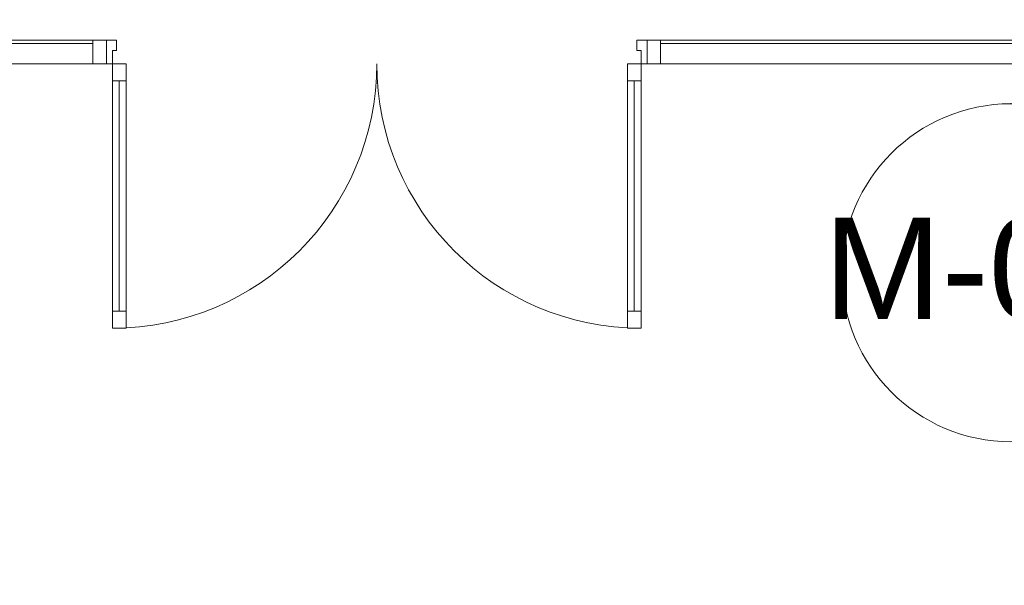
# Model space of a CAD drawing. Header units: millimetres. Extents: x -30280 to 19093, y -18706 to 4378.
# Tile 43 of 206: x -22981 to -20067, y 88 to 1762. Entities that reach past the tile are written whole.
import ezdxf

# ---------------------------------------------------------------- set-up
doc = ezdxf.new("R2010")
doc.units = ezdxf.units.MM
doc.header["$MEASUREMENT"] = 0
doc.linetypes.add('Wipeout_Contour', pattern=[1000, 0, -1000])
for name, color, linetype in [('02_ACAB_Anotacio Portes', 7, 'Continuous'), ('Nuevo_08_E_Envans secs', 7, 'Continuous'), ('Nuevo_Puertas Archicad', 7, 'Continuous')]:
    doc.layers.add(name, color=color, linetype=linetype)
for name, color, linetype, lineweight in [('02_ACAB_Anotacio Portes_Pluma_Nº__46', 5, 'Continuous', 5), ('Nuevo_Puertas Archicad_Pluma_Nº__1', 7, 'Continuous', 5), ('Nuevo_Ventanas Archicad_Pluma_Nº__1', 7, 'Continuous', 5)]:
    doc.layers.add(name, color=color, linetype=linetype, lineweight=lineweight)
doc.layers.add('Nuevo_Puertas Archicad_Pluma_Nº__3', color=7, linetype='Continuous', lineweight=5, true_color=0xa4a4a4)
doc.layers.add('Nuevo_Ventanas Archicad_Pluma_Nº__103', color=7, linetype='Continuous', lineweight=5, true_color=0xa4a4a6)
doc.styles.add('Estilo_Generado_1', font='arial.ttf')
pattern_1 = [(45, (0, 0), (-159.1, 159.1), []), (45, (-53.03, 53.03), (-159.1, 159.1), [])]
pattern_2 = [(0, (0, 0), (0, 779.4), [48.75, -401.25]), (0, (225, 389.7), (0, 779.4), [48.75, -401.25]), (60, (0, 0), (-675, 389.7), [48.75, -401.25]), (60, (450, 0), (-675, 389.7), [48.75, -401.25]), (120, (48.75, 0), (675, 389.7), [48.75, -401.25]), (120, (498.75, 0), (675, 389.7), [48.75, -401.25]), (0, (0, 75), (0, 150), [0, -150, 0, -225]), (45, (75, 75), (-106.066, 106.066), [0, -112.5, 0, -187.5])]

# ---------------------------------------------------------------- blocks, each defined once
blk = doc.blocks.new('Ventana Escaparate 27_7')
at = {"layer": 'Nuevo_Ventanas Archicad_Pluma_Nº__103', "linetype": 'Continuous', "lineweight": 5, "true_color": 0xa4a4a6}
h = blk.add_hatch(dxfattribs=at)
h.set_pattern_fill('Acero_0001', color=253, style=0, pattern_type=2)
h.set_pattern_definition(pattern_1)
h.paths.add_polyline_path([(-1026.5, 0), (-1026.5, -70), (-986.5, -70), (-986.5, 0)])
h = blk.add_hatch(dxfattribs=at)
h.set_pattern_fill('Acero_0001', color=253, style=0, pattern_type=2)
h.set_pattern_definition(pattern_1)
h.paths.add_polyline_path([(986.5, 0), (986.5, -70), (1026.5, -70), (1026.5, 0)])
at = {"layer": 'Nuevo_Ventanas Archicad_Pluma_Nº__1', "color": 7, "linetype": 'Continuous', "lineweight": 5}
for p, q in [((-1026.5, 0), (1026.5, 0)), ((-1026.5, 0), (1026.5, 0)), ((-1026.5, 0), (-1026.5, -70)), ((-986.5, 0), (-1026.5, 0)), ((-1026.5, -5), (-1026.5, 0)), ((-1026.5, -5), (-1026.5, 0)), ((-986.5, -70), (-986.5, 0)), ((986.5, 0), (986.5, -70)), ((1026.5, 0), (986.5, 0)), ((1026.5, -70), (1026.5, 0)), ((1026.5, -5), (1026.5, 0)), ((1026.5, -5), (1026.5, 0)), ((-1026.5, -65), (-1026.5, -5)), ((-1026.5, -65), (-1026.5, -5)), ((-986.5, -10), (986.5, -10)), ((1026.5, -65), (1026.5, -5)), ((1026.5, -65), (1026.5, -5)), ((-1026.5, -70), (-1026.5, -65)), ((-1026.5, -70), (-1026.5, -65)), ((-1026.5, -70), (1026.5, -70)), ((-1026.5, -70), (1026.5, -70)), ((-1026.5, -70), (-986.5, -70)), ((986.5, -70), (1026.5, -70)), ((1026.5, -70), (1026.5, -65)), ((1026.5, -70), (1026.5, -65))]:
    blk.add_line(p, q, dxfattribs=at)
blk = doc.blocks.new('Ventana Escaparate 27_8')
at = {"layer": 'Nuevo_Ventanas Archicad_Pluma_Nº__103', "linetype": 'Continuous', "lineweight": 5, "true_color": 0xa4a4a6}
h = blk.add_hatch(dxfattribs=at)
h.set_pattern_fill('Acero_0001', color=253, style=0, pattern_type=2)
h.set_pattern_definition(pattern_1)
h.paths.add_polyline_path([(2029.7, 0), (2029.7, -70), (2069.7, -70), (2069.7, 0)])
at = {"layer": 'Nuevo_Ventanas Archicad_Pluma_Nº__1', "color": 7, "linetype": 'Continuous', "lineweight": 5}
for p, q in [((-2069.7, 0), (2069.7, 0)), ((-2069.7, 0), (2069.7, 0)), ((2029.7, 0), (2029.7, -70)), ((2069.7, 0), (2029.7, 0)), ((2069.7, -70), (2069.7, 0)), ((2069.7, -5), (2069.7, 0)), ((2069.7, -5), (2069.7, 0)), ((-2029.7, -10), (2029.7, -10)), ((2069.7, -65), (2069.7, -5)), ((2069.7, -65), (2069.7, -5)), ((-2069.7, -70), (2069.7, -70)), ((-2069.7, -70), (2069.7, -70)), ((2029.7, -70), (2069.7, -70)), ((2069.7, -70), (2069.7, -65)), ((2069.7, -70), (2069.7, -65))]:
    blk.add_line(p, q, dxfattribs=at)
blk = doc.blocks.new('Puerta Doble 27')
at = {"layer": 'Nuevo_Puertas Archicad', "linetype": 'Continuous', "lineweight": 0, "true_color": 0xffffff}
h = blk.add_hatch(dxfattribs=at)
h.set_pattern_fill('Hormigón_en_Masa_0001', style=0, pattern_type=2)
h.set_pattern_definition(pattern_2)
h.paths.add_polyline_path([(-782, 782), (-782, 732), (-742, 732), (-742, 782)])
h = blk.add_hatch(dxfattribs=at)
h.set_pattern_fill('Hormigón_en_Masa_0001', style=0, pattern_type=2)
h.set_pattern_definition(pattern_2)
h.paths.add_polyline_path([(782, 782), (742, 782), (742, 732), (782, 732)])
h = blk.add_hatch(dxfattribs=at)
h.set_pattern_fill('Hormigón_en_Masa_0001', style=0, pattern_type=2)
h.set_pattern_definition(pattern_2)
h.paths.add_polyline_path([(-742, 0), (-742, 50), (-782, 50), (-782, 0)])
h = blk.add_hatch(dxfattribs=at)
h.set_pattern_fill('Hormigón_en_Masa_0001', style=0, pattern_type=2)
h.set_pattern_definition(pattern_2)
h.paths.add_polyline_path([(742, 0), (782, 0), (782, 50), (742, 50)])
at = {"layer": 'Nuevo_Puertas Archicad_Pluma_Nº__1', "color": 7, "linetype": 'Continuous', "lineweight": 5}
for p, q in [((-782, 782), (-782, 732)), ((-742, 782), (-782, 782)), ((-742, 732), (-742, 782)), ((742, 732), (742, 782)), ((742, 782), (782, 782)), ((782, 782), (782, 732)), ((-782, 732), (-742, 732)), ((-762, 732), (-762, 50)), ((782, 732), (742, 732)), ((762, 732), (762, 50)), ((-742, 50), (-782, 50)), ((-782, 50), (-782, 0)), ((-742, 0), (-742, 50)), ((742, 0), (742, 50)), ((742, 50), (782, 50)), ((782, 50), (782, 0)), ((-782, 0), (-800, 0)), ((-800, 0), (-800, -70)), ((-800, 0), (-800, -5)), ((-800, 0), (-800, -5)), ((-782, -40), (-782, 0)), ((-782, 0), (-742, 0)), ((782, 0), (742, 0)), ((800, 0), (782, 0)), ((782, 0), (782, -40)), ((800, -70), (800, 0)), ((800, 0), (800, -5)), ((800, 0), (800, -5)), ((-800, -5), (-800, -65)), ((-800, -5), (-800, -65)), ((800, -5), (800, -65)), ((800, -5), (800, -65)), ((-770, -40), (-782, -40)), ((-770, -70), (-770, -40)), ((782, -40), (770, -40)), ((770, -40), (770, -70)), ((-800, -65), (-800, -70)), ((-800, -65), (-800, -70)), ((-800, -70), (-770, -70)), ((770, -70), (800, -70)), ((800, -65), (800, -70)), ((800, -65), (800, -70))]:
    blk.add_line(p, q, dxfattribs=at)
at = {"layer": 'Nuevo_Puertas Archicad_Pluma_Nº__1', "color": 7, "linetype": 'Continuous', "lineweight": 5, "flags": 128}
for points in [[(-782, 732), (-782, 50), (-762, 50), (-762, 732)], [(-762, 732), (-762, 50), (-742, 50), (-742, 732)], [(762, 732), (762, 50), (742, 50), (742, 732)], [(782, 732), (782, 50), (762, 50), (762, 732)]]:
    blk.add_lwpolyline(points, close=True, dxfattribs=at)
at = {"layer": 'Nuevo_Puertas Archicad_Pluma_Nº__3', "color": 253, "linetype": 'Continuous', "lineweight": 5, "true_color": 0xa4a4a4}
for centre, start, end in [((-782, 0), 0, 90), ((782, 0), 90, 180)]:
    blk.add_arc(centre, 782, start, end, dxfattribs=at)
blk = doc.blocks.new('Muro_136_1', base_point=(-19071.1, 1700.9))
at = {"layer": 'Nuevo_Puertas Archicad', "color": 253, "linetype": 'Continuous', "lineweight": 5, "true_color": 0xa4a4a6, "zscale": 1000, "rotation": 180}
blk.add_blockref('Puerta Doble 27', (-21924.2, 1630.9), dxfattribs=at)
at = {"layer": 'Nuevo_Ventanas Archicad_Pluma_Nº__1', "color": 7, "linetype": 'Continuous', "lineweight": 5, "zscale": 1000}
for name, p in [('Ventana Escaparate 27_8', (-24793.8, 1700.9)), ('Ventana Escaparate 27_7', (-20097.6, 1700.9))]:
    blk.add_blockref(name, p, dxfattribs=at)
blk = doc.blocks.new('Etiqueta_17_1', base_point=(-21924.2, 2801.4))
at = {"color": 254, "linetype": 'Wipeout_Contour', "lineweight": 0, "ltscale": 749599.711808}
blk.add_wipeout([(-22424.2, 2300.4), (-22424.2, 2300.4), (-22413.3, 2196.4), (-22381, 2097), (-22328.7, 2006.5), (-22258.8, 1928.8), (-22174.2, 1867.3), (-22078.7, 1824.8), (-21976.5, 1803.1), (-21871.9, 1803.1), (-21769.7, 1824.8), (-21674.2, 1867.3), (-21589.6, 1928.8), (-21519.7, 2006.5), (-21467.4, 2097), (-21435.1, 2196.4), (-21424.2, 2300.4), (-21424.2, 2300.4), (-21424.2, 2300.4), (-21435.1, 2404.3), (-21467.4, 2503.7), (-21519.7, 2594.2), (-21589.6, 2671.9), (-21674.2, 2733.4), (-21769.7, 2775.9), (-21871.9, 2797.6), (-21976.5, 2797.6), (-22078.7, 2775.9), (-22174.2, 2733.4), (-22258.8, 2671.9), (-22328.7, 2594.2), (-22381, 2503.7), (-22413.3, 2404.3)], dxfattribs=at).dxf.layer = '02_ACAB_Anotacio Portes'
at = {"layer": '02_ACAB_Anotacio Portes_Pluma_Nº__46', "color": 5, "linetype": 'Continuous', "lineweight": 5}
for p, q in [((-21924.2, 2802.3), (-21924.2, 2800.5)), ((-21924.2, 2800.5), (-21924.2, 2800.4))]:
    blk.add_line(p, q, dxfattribs=at)
at = {"layer": '02_ACAB_Anotacio Portes_Pluma_Nº__46', "color": 5, "linetype": 'Continuous', "lineweight": 5, "flags": 128}
blk.add_lwpolyline([(-22424.2, 2300.4, 1), (-21424.2, 2300.4, 1)], format="xyb", close=True, dxfattribs=at)
at = {"layer": '02_ACAB_Anotacio Portes_Pluma_Nº__46', "color": 5, "lineweight": 5, "insert": (-21924.2, 2462), "char_height": 300, "attachment_point": 2, "style": 'Estilo_Generado_1'}
blk.add_mtext('\\A1;{\\pqc;\\pt0,46000;\\fArial|b0|i0|c0|p0;\\W1.000000;PM-4\\fArial|b0|i0|c0|p0;\\W1.000000;\\A1{\\H.66x;\\S^  ;}\\fArial|b0|i0|c0|p0;\\W1.000000;\\fArial|b0|i0|c0|p0;\\W1.000000;\\A1{\\H.66x;\\S^  ;}\\fArial|b0|i0|c0|p0;\\W1.000000; \\fArial|b0|i0|c0|p0;\\W1.000000;\\fArial|b0|i0|c0|p0;\\W1.000000;\\fArial|b0|i0|c0|p0;\\W1.000000;\\fArial|b0|i0|c0|p0;\\W1.000000;\\fArial|b0|i0|c0|p0;\\W1.000000;\\fArial|b0|i0|c0|p0;\\W1.000000;\\fArial|b0|i0|c0|p0;\\W1.000000;\\fArial|b0|i0|c0|p0;\\W1.000000;\\fArial|b0|i0|c0|p0;\\W1.000000;\\fArial|b0|i0|c0|p0;\\W1.000000;\\fArial|b0|i0|c0|p0;\\W1.000000;\\fArial|b0|i0|c0|p0;\\W1.000000;\\fArial|b0|i0|c0|p0;\\W1.000000;\\fArial|b0|i0|c0|p0;\\W1.000000;\\fArial|b0|i0|c0|p0;\\W1.000000;\\fArial|b0|i0|c0|p0;\\W1.000000;\\fArial|b0|i0|c0|p0;\\W1.000000;\\fArial|b0|i0|c0|p0;\\W1.000000;\\fArial|b0|i0|c0|p0;\\W1.000000;\\fArial|b0|i0|c0|p0;\\W1.000000;\\fArial|b0|i0|c0|p0;\\W1.000000;\\fArial|b0|i0|c0|p0;\\W1.000000;\\fArial|b0|i0|c0|p0;\\W1.000000;\\fArial|b0|i0|c0|p0;\\W1.000000;\\fArial|b0|i0|c0|p0;\\W1.000000;\\fArial|b0|i0|c0|p0;\\W1.000000;\\fArial|b0|i0|c0|p0;\\W1.000000;\\fArial|b0|i0|c0|p0;\\W1.000000;\\fArial|b0|i0|c0|p0;\\W1.000000;\\fArial|b0|i0|c0|p0;\\W1.000000;\\fArial|b0|i0|c0|p0;\\W1.000000;\\fArial|b0|i0|c0|p0;\\W1.000000;\\fArial|b0|i0|c0|p0;\\W1.000000;\\fArial|b0|i0|c0|p0;\\W1.000000;\\fArial|b0|i0|c0|p0;\\W1.000000;\\fArial|b0|i0|c0|p0;\\W1.000000;\\fArial|b0|i0|c0|p0;\\W1.000000;\\fArial|b0|i0|c0|p0;\\W1.000000;\\fArial|b0|i0|c0|p0;\\W1.000000;\\fArial|b0|i0|c0|p0;\\W1.000000;\\fArial|b0|i0|c0|p0;\\W1.000000;\\fArial|b0|i0|c0|p0;\\W1.000000;\\fArial|b0|i0|c0|p0;\\W1.000000;}', dxfattribs=at)
blk = doc.blocks.new('Etiqueta_20_1', base_point=(-20047.6, 1514.1))
at = {"color": 254, "linetype": 'Wipeout_Contour', "lineweight": 0, "ltscale": 682581.605158}
blk.add_wipeout([(-20547.6, 1013.1), (-20547.6, 1013.1), (-20536.7, 909.2), (-20504.4, 809.8), (-20452.1, 719.2), (-20382.2, 641.6), (-20297.6, 580.1), (-20202.1, 537.6), (-20099.9, 515.9), (-19995.3, 515.9), (-19893.1, 537.6), (-19797.6, 580.1), (-19713, 641.6), (-19643.1, 719.2), (-19590.8, 809.8), (-19558.5, 909.2), (-19547.6, 1013.1), (-19547.6, 1013.1), (-19547.6, 1013.1), (-19558.5, 1117.1), (-19590.8, 1216.5), (-19643.1, 1307), (-19713, 1384.7), (-19797.6, 1446.1), (-19893.1, 1488.7), (-19995.3, 1510.4), (-20099.9, 1510.4), (-20202.1, 1488.7), (-20297.6, 1446.1), (-20382.2, 1384.7), (-20452.1, 1307), (-20504.4, 1216.5), (-20536.7, 1117.1)], dxfattribs=at).dxf.layer = '02_ACAB_Anotacio Portes'
at = {"layer": '02_ACAB_Anotacio Portes_Pluma_Nº__46', "color": 5, "linetype": 'Continuous', "lineweight": 5}
for p, q in [((-20047.6, 1515), (-20047.6, 1513.2)), ((-20047.6, 1513.2), (-20047.6, 1513.1))]:
    blk.add_line(p, q, dxfattribs=at)
at = {"layer": '02_ACAB_Anotacio Portes_Pluma_Nº__46', "color": 5, "linetype": 'Continuous', "lineweight": 5, "flags": 128}
blk.add_lwpolyline([(-20547.6, 1013.1, 1), (-19547.6, 1013.1, 1)], format="xyb", close=True, dxfattribs=at)
at = {"layer": '02_ACAB_Anotacio Portes_Pluma_Nº__46', "color": 5, "lineweight": 5, "insert": (-20047.6, 1176), "char_height": 300, "attachment_point": 2, "style": 'Estilo_Generado_1'}
blk.add_mtext('\\A1;{\\pqc;\\pt0,46000;\\fArial|b0|i0|c0|p0;\\W1.000000;M-04\\fArial|b0|i0|c0|p0;\\W1.000000;\\A1{\\H.66x;\\S^  ;}\\fArial|b0|i0|c0|p0;\\W1.000000;\\fArial|b0|i0|c0|p0;\\W1.000000;\\A1{\\H.66x;\\S^  ;}\\fArial|b0|i0|c0|p0;\\W1.000000; \\fArial|b0|i0|c0|p0;\\W1.000000;\\fArial|b0|i0|c0|p0;\\W1.000000;\\fArial|b0|i0|c0|p0;\\W1.000000;\\fArial|b0|i0|c0|p0;\\W1.000000;\\fArial|b0|i0|c0|p0;\\W1.000000;\\fArial|b0|i0|c0|p0;\\W1.000000;\\fArial|b0|i0|c0|p0;\\W1.000000;\\fArial|b0|i0|c0|p0;\\W1.000000;\\fArial|b0|i0|c0|p0;\\W1.000000;\\fArial|b0|i0|c0|p0;\\W1.000000;\\fArial|b0|i0|c0|p0;\\W1.000000;\\fArial|b0|i0|c0|p0;\\W1.000000;\\fArial|b0|i0|c0|p0;\\W1.000000;\\fArial|b0|i0|c0|p0;\\W1.000000;\\fArial|b0|i0|c0|p0;\\W1.000000;\\fArial|b0|i0|c0|p0;\\W1.000000;\\fArial|b0|i0|c0|p0;\\W1.000000;\\fArial|b0|i0|c0|p0;\\W1.000000;\\fArial|b0|i0|c0|p0;\\W1.000000;\\fArial|b0|i0|c0|p0;\\W1.000000;\\fArial|b0|i0|c0|p0;\\W1.000000;\\fArial|b0|i0|c0|p0;\\W1.000000;\\fArial|b0|i0|c0|p0;\\W1.000000;\\fArial|b0|i0|c0|p0;\\W1.000000;\\fArial|b0|i0|c0|p0;\\W1.000000;\\fArial|b0|i0|c0|p0;\\W1.000000;\\fArial|b0|i0|c0|p0;\\W1.000000;\\fArial|b0|i0|c0|p0;\\W1.000000;\\fArial|b0|i0|c0|p0;\\W1.000000;\\fArial|b0|i0|c0|p0;\\W1.000000;\\fArial|b0|i0|c0|p0;\\W1.000000;\\fArial|b0|i0|c0|p0;\\W1.000000;\\fArial|b0|i0|c0|p0;\\W1.000000;\\fArial|b0|i0|c0|p0;\\W1.000000;\\fArial|b0|i0|c0|p0;\\W1.000000;\\fArial|b0|i0|c0|p0;\\W1.000000;\\fArial|b0|i0|c0|p0;\\W1.000000;\\fArial|b0|i0|c0|p0;\\W1.000000;\\fArial|b0|i0|c0|p0;\\W1.000000;\\fArial|b0|i0|c0|p0;\\W1.000000;\\fArial|b0|i0|c0|p0;\\W1.000000;\\fArial|b0|i0|c0|p0;\\W1.000000;\\fArial|b0|i0|c0|p0;\\W1.000000;}', dxfattribs=at)

msp = doc.modelspace()

# ---------------------------------------------------------------- block references
at = {"layer": 'Nuevo_08_E_Envans secs', "color": 7, "lineweight": 20}
msp.add_blockref('Muro_136_1', (-19071.1, 1700.9), dxfattribs=at)

# ---------------------------------------------------------------- next in the draw order: block references
at = {"layer": '02_ACAB_Anotacio Portes', "color": 5, "linetype": 'Continuous', "lineweight": 5}
for name, p in [('Etiqueta_17_1', (-21924.2, 2801.4)), ('Etiqueta_20_1', (-20047.6, 1514.1))]:
    msp.add_blockref(name, p, dxfattribs=at)

doc.saveas('drawing.dxf')
